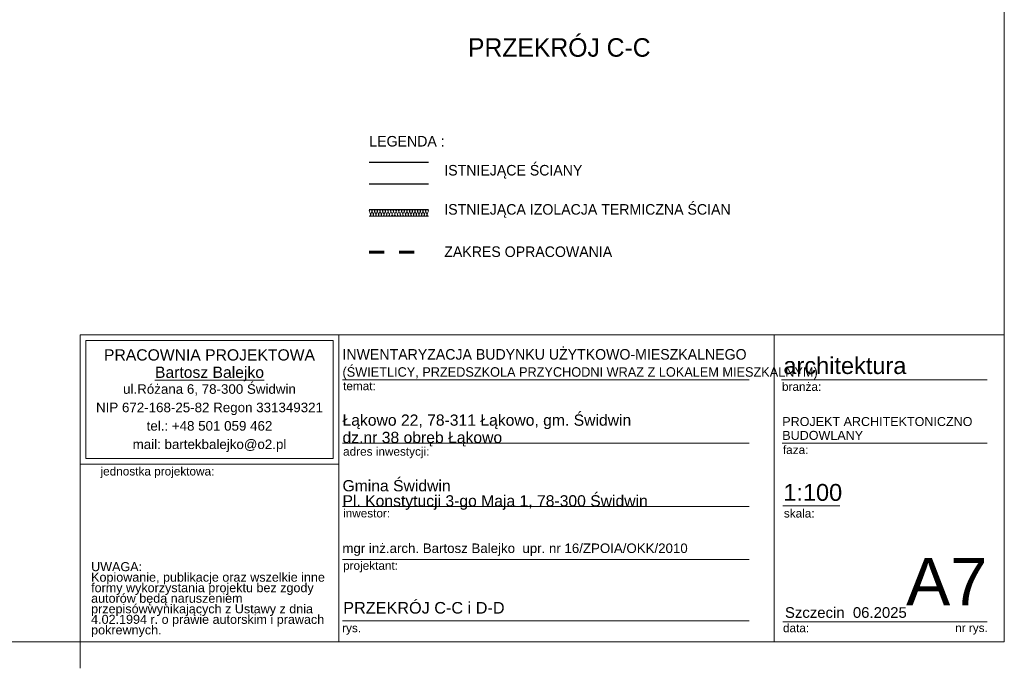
# Model space of a CAD drawing. Extents: x -623047 to -199286, y -27077 to 168279.
# Tile 34 of 194: x -549681 to -531033, y -27077 to -14797. Entities that reach past the tile are written whole.
import ezdxf

# ---------------------------------------------------------------- set-up
doc = ezdxf.new("R2010")
doc.units = 0
doc.header["$MEASUREMENT"] = 0
doc.linetypes.add('Dashed', pattern=[564.444447, 282.222223, -282.222223])
for name, color, linetype, lineweight in [('Arch opisy_Nr_Pióra__21', 7, 'Continuous', 9), ('ARCH TABELA_Nr_Pióra__1', 7, 'Continuous', 25), ('ARCH TABELA_Nr_Pióra__21', 7, 'Continuous', 9), ('ARCH TABELA_Nr_Pióra__7', 7, 'Continuous', 13), ('INWENT OPISY_Nr_Pióra__21', 7, 'Continuous', 9), ('INWENT.ŚCIANY_Nr_Pióra__1', 7, 'Continuous', 25), ('INWENT.ŚCIANY_Nr_Pióra__20', 1, 'Continuous', 60)]:
    doc.layers.add(name, color=color, linetype=linetype, lineweight=lineweight)
doc.layers.add('Inwent Izolacje', color=7, linetype='Continuous')
doc.layers.add('Inwent Izolacje_Nr_Pióra__2', color=7, linetype='Continuous', lineweight=13, true_color=0x7f7f7f)
doc.layers.add('INWENT.ŚCIANY_Nr_Pióra__3', color=7, linetype='Continuous', lineweight=13, true_color=0xff6600)
doc.styles.add('GENERATED_STYLE_5', font='txt')
doc.styles.add('GENERATED_STYLE_6', font='txt')
doc.styles.add('GENERATED_STYLE_7', font='arial.ttf')
doc.styles.add('GENERATED_STYLE_8', font='arial.ttf')
doc.styles.add('GENERATED_STYLE_9', font='arial.ttf')

# ---------------------------------------------------------------- blocks, each defined once
blk = doc.blocks.new('Izolacja cieplna 14_190', base_point=(-543059, -18514))
at = {"layer": 'Inwent Izolacje_Nr_Pióra__2', "linetype": 'Continuous'}
for p, q in [((-543057, -18430), (-543036, -18478)), ((-543032, -18478), (-543011, -18430)), ((-543006, -18430), (-542985, -18478)), ((-542981, -18478), (-542960, -18430)), ((-542955, -18430), (-542934, -18478)), ((-542930, -18478), (-542909, -18430)), ((-542905, -18430), (-542883, -18478)), ((-542879, -18478), (-542858, -18430)), ((-542854, -18430), (-542832, -18478)), ((-542828, -18478), (-542807, -18430)), ((-542803, -18430), (-542782, -18478)), ((-542777, -18478), (-542756, -18430)), ((-542752, -18430), (-542731, -18478)), ((-542726, -18478), (-542705, -18430)), ((-542701, -18430), (-542680, -18478)), ((-542675, -18478), (-542654, -18430)), ((-542650, -18430), (-542629, -18478)), ((-542625, -18478), (-542603, -18430)), ((-542599, -18430), (-542578, -18478)), ((-542574, -18478), (-542552, -18430)), ((-542548, -18430), (-542527, -18478)), ((-542523, -18478), (-542502, -18430)), ((-542497, -18430), (-542476, -18478)), ((-542472, -18478), (-542451, -18430)), ((-542446, -18430), (-542425, -18478)), ((-542421, -18478), (-542400, -18430)), ((-542395, -18430), (-542374, -18478)), ((-542370, -18478), (-542349, -18430)), ((-542345, -18430), (-542323, -18478)), ((-542319, -18478), (-542298, -18430)), ((-542294, -18430), (-542272, -18478)), ((-542268, -18478), (-542247, -18430)), ((-542243, -18430), (-542222, -18478)), ((-542217, -18478), (-542196, -18430)), ((-542192, -18430), (-542171, -18478)), ((-542166, -18478), (-542145, -18430)), ((-542141, -18430), (-542120, -18478)), ((-542115, -18478), (-542094, -18430)), ((-542090, -18430), (-542069, -18478)), ((-542065, -18478), (-542043, -18430)), ((-542039, -18430), (-542018, -18478)), ((-542014, -18478), (-541992, -18430)), ((-541988, -18430), (-541967, -18478)), ((-541963, -18478), (-541942, -18430))]:
    blk.add_line(p, q, dxfattribs=at)
for centre, start_param, end_param in [((-543034, -18420), 4.299595, 8.266775), ((-542983, -18420), 4.299595, 8.266775), ((-542932, -18420), 4.299595, 8.266775), ((-542881, -18420), 4.299595, 8.266775), ((-542830, -18420), 4.299595, 8.266775), ((-542779, -18420), 4.299595, 8.266775), ((-542728, -18420), 4.299595, 8.266775), ((-542678, -18420), 4.299595, 8.266775), ((-542627, -18420), 4.299595, 8.266775), ((-542576, -18420), 4.299595, 8.266775), ((-542525, -18420), 4.299595, 8.266775), ((-542474, -18420), 4.299595, 8.266775), ((-542423, -18420), 4.299595, 8.266775), ((-542372, -18420), 4.299595, 8.266775), ((-542321, -18420), 4.299595, 8.266775), ((-542270, -18420), 4.299595, 8.266775), ((-542219, -18420), 4.299595, 8.266775), ((-542168, -18420), 4.299595, 8.266775), ((-542118, -18420), 4.299595, 8.266775), ((-542067, -18420), 4.299595, 8.266775), ((-542016, -18420), 4.299595, 8.266775), ((-541965, -18420), 4.299595, 8.266775), ((-543059, -18489), 3.141593, 5.125182), ((-543008, -18489), 1.158004, 5.125183), ((-542958, -18489), 1.158004, 5.125183), ((-542907, -18489), 1.158004, 5.125183), ((-542856, -18489), 1.158004, 5.125183), ((-542805, -18489), 1.158004, 5.125183), ((-542754, -18489), 1.158004, 5.125183), ((-542703, -18489), 1.158004, 5.125183), ((-542652, -18489), 1.158004, 5.125183), ((-542601, -18489), 1.158004, 5.125183), ((-542550, -18489), 1.158004, 5.125183), ((-542499, -18489), 1.158004, 5.125183), ((-542448, -18489), 1.158004, 5.125183), ((-542398, -18489), 1.158004, 5.125183), ((-542347, -18489), 1.158004, 5.125183), ((-542296, -18489), 1.158004, 5.125183), ((-542245, -18489), 1.158004, 5.125183), ((-542194, -18489), 1.158004, 5.125183), ((-542143, -18489), 1.158004, 5.125183), ((-542092, -18489), 1.158004, 5.125183), ((-542041, -18489), 1.158004, 5.125183), ((-541990, -18489), 1.158004, 5.125183), ((-541939, -18489), 1.158004, 3.141593)]:
    blk.add_ellipse(centre, major_axis=(0, 25.5), ratio=0.997382, start_param=start_param, end_param=end_param, dxfattribs=at)

msp = doc.modelspace()

# ---------------------------------------------------------------- linework, layer by layer
at = {"layer": 'ARCH TABELA_Nr_Pióra__21', "linetype": 'Continuous'}
for p, q in [((-531033, 1872.9), (-531033, -26577.1)), ((-548533, -26577.1), (-548533, -20765.9)), ((-548533, -20765.9), (-543639.3, -20765.9)), ((-548533, -23212.7), (-548533, -20765.9)), ((-548533, -20765.9), (-531033, -20765.9)), ((-548426.6, -23106.3), (-548426.6, -20872.3)), ((-548426.6, -20872.3), (-543745.7, -20872.3)), ((-543745.7, -23106.3), (-543745.7, -20872.3)), ((-543639.3, -20765.9), (-543639.3, -26577.1)), ((-543639.3, -23212.7), (-543639.3, -20765.9)), ((-535394.7, -20765.9), (-535394.7, -26577.1)), ((-531033, -20765.9), (-531033, -26577.1)), ((-543639.3, -26577.1), (-543639.3, -21165.9)), ((-543567.1, -21615.9), (-535867.3, -21615.9)), ((-535255.3, -21615.9), (-531356, -21615.9)), ((-543567.1, -22815.9), (-535867.3, -22815.9)), ((-535237.9, -22815.9), (-531356, -22815.9)), ((-548426.6, -23106.3), (-543745.7, -23106.3)), ((-548533, -23212.7), (-543639.3, -23212.7)), ((-543567.1, -24015.9), (-535867.3, -24015.9)), ((-535226.1, -23998.6), (-534146.5, -23998.6)), ((-543567.1, -25015.9), (-535867.3, -25015.9)), ((-543567.1, -26177.1), (-535867.3, -26177.1)), ((-535226.1, -26194.7), (-532944.3, -26194.7)), ((-532944.3, -26194.7), (-531356, -26194.7)), ((-531033, -26577.1), (-571783, -26577.1)), ((-548533, -27077.1), (-548533, -26577.1)), ((-548533, -26577.1), (-543639.3, -26577.1)), ((-531033, -26577.1), (-543639.3, -26577.1))]:
    msp.add_line(p, q, dxfattribs=at)
at = {"layer": 'INWENT.ŚCIANY_Nr_Pióra__1', "linetype": 'Continuous'}
for p, q in [((-543059.4, -17494.2), (-541939.4, -17494.2)), ((-541939.4, -17914.2), (-543059.4, -17914.2)), ((-541939.4, -18394.2), (-543059.4, -18394.2))]:
    msp.add_line(p, q, dxfattribs=at)
at = {"layer": 'INWENT.ŚCIANY_Nr_Pióra__20', "linetype": 'Dashed'}
msp.add_line((-543059.4, -19195.5), (-541939.4, -19195.5), dxfattribs=at)
at = {"layer": 'INWENT.ŚCIANY_Nr_Pióra__3', "linetype": 'Continuous'}
msp.add_line((-543059.4, -18514.2), (-541939.4, -18514.2), dxfattribs=at)

# ---------------------------------------------------------------- block references
at = {"layer": 'Inwent Izolacje', "color": 104, "linetype": 'Continuous', "lineweight": 13, "true_color": 0x029e21}
msp.add_blockref('Izolacja cieplna 14_190', (-543059.4, -18514.2), dxfattribs=at)

# ---------------------------------------------------------------- texts
at = {"layer": 'Arch opisy_Nr_Pióra__21', "linetype": 'Continuous', "insert": (-537732, -15148.4), "char_height": 350, "attachment_point": 3, "style": 'GENERATED_STYLE_6'}
msp.add_mtext('{PRZEKRÓJ C-C}', dxfattribs=at)
at = {"layer": 'ARCH TABELA_Nr_Pióra__1', "linetype": 'Continuous'}
for s, insert, char_height, attachment_point, line_spacing_factor, style in [('{\\pt22543.3;INWENTARYZACJA BUDYNKU UŻYTKOWO-MIESZKALNEGO\\P\\pt22543.3;\\H0.900000x;(ŚWIETLICY, PRZEDSZKOLA PRZYCHODNI WRAZ Z LOKALEM MIESZKALNYM)}', (-543567.1, -21611.2), 200, 7, 1.031617, 'GENERATED_STYLE_5'), ('{PROJEKT ARCHITEKTONICZNO\\PBUDOWLANY}', (-535237.9, -22320.5), 170, 1, 0.923713, 'GENERATED_STYLE_7')]:
    msp.add_mtext(s, dxfattribs=dict(at, insert=insert, char_height=char_height, attachment_point=attachment_point, line_spacing_factor=line_spacing_factor, style=style))
at = {"layer": 'ARCH TABELA_Nr_Pióra__1', "linetype": 'Continuous', "insert": (-543553.3, -25821.8), "char_height": 220, "attachment_point": 1, "style": 'GENERATED_STYLE_9'}
msp.add_mtext('{PRZEKRÓJ C-C i D-D}', dxfattribs=at)
at = {"layer": 'ARCH TABELA_Nr_Pióra__21', "linetype": 'Continuous', "insert": (-543567.1, -24077.2), "char_height": 212.766, "attachment_point": 7, "line_spacing_factor": 0.807442, "style": 'GENERATED_STYLE_7'}
msp.add_mtext('{Gmina Świdwin\\PPl. Konstytucji 3-go Maja 1, 78-300 Świdwin}', dxfattribs=at)
at = {"layer": 'ARCH TABELA_Nr_Pióra__7', "linetype": 'Continuous', "char_height": 212.766}
for s, insert, attachment_point, line_spacing_factor, style in [('{PRACOWNIA PROJEKTOWA\\P\\LBartosz Balejko}', (-546086.2, -21037.2), 2, 0.926719, 'GENERATED_STYLE_8'), ('{Łąkowo 22, 78-311 Łąkowo, gm. Świdwin\\Pdz.nr 38 obręb Łąkowo}', (-543567.1, -22877.2), 7, 0.92536, 'GENERATED_STYLE_7')]:
    msp.add_mtext(s, dxfattribs=dict(at, insert=insert, attachment_point=attachment_point, line_spacing_factor=line_spacing_factor, style=style))
at = {"layer": 'ARCH TABELA_Nr_Pióra__7', "linetype": 'Continuous', "style": 'GENERATED_STYLE_7'}
for s, insert, char_height, attachment_point in [('{architektura}', (-535216.7, -21186.2), 319.16, 1), ('{temat:}', (-543556.4, -21652.4), 159.58, 1), ('{branża:}', (-535243.5, -21664.6), 159.58, 1), ('{adres inwestycji:}', (-543556.4, -22892), 159.58, 1), ('{faza:}', (-535226.1, -22860.9), 159.58, 1), ('{jednostka projektowa:}', (-548150, -23267.3), 159.58, 1), ('{1:100}', (-535218.8, -23587.3), 319.16, 1), ('{inwestor:}', (-543556.4, -24060.9), 159.58, 1), ('{skala:}', (-535208.4, -24062.8), 159.58, 1), ('{mgr inż.arch. Bartosz Balejko  upr. nr 16/ZPOIA/OKK/2010}', (-543569.3, -24714), 180, 1), ('{A7}', (-531356, -24986.1), 900, 3), ('{projektant:}', (-543556.4, -25052.4), 159.58, 1), ('{Szczecin  06.2025}', (-535187.4, -25919.7), 202.128, 1), ('{rys.}', (-543574.3, -26234.2), 159.58, 1), ('{data:}', (-535224.7, -26234.2), 159.58, 1), ('{nr rys.}', (-531963.9, -26231.1), 159.58, 1)]:
    msp.add_mtext(s, dxfattribs=dict(at, insert=insert, char_height=char_height, attachment_point=attachment_point))
for s, insert, char_height, width, attachment_point, line_spacing_factor in [('{ul.Różana 6, 78-300 Świdwin\\PNIP 672-168-25-82 Regon 331349321\\Ptel.: +48 501 059 462\\Pmail: bartekbalejko@o2.pl}', (-546086.2, -21699.2), 180.852, 4680.851, 2, 1.156383), ('{UWAGA:\\PKopiowanie, publikacje oraz wszelkie inne formy wykorzystania projektu bez zgody autorów będą naruszeniem przepisówwynikających z Ustawy z dnia 4.02.1994 r. o prawie autorskim i prawach pokrewnych.}', (-548327.9, -25067.3), 170.2128, 4483.408, 1, 0.703415)]:
    msp.add_mtext(s, dxfattribs=dict(at, insert=insert, char_height=char_height, width=width, attachment_point=attachment_point, line_spacing_factor=line_spacing_factor))
at = {"layer": 'INWENT OPISY_Nr_Pióra__21', "linetype": 'Continuous', "char_height": 200, "attachment_point": 1, "style": 'GENERATED_STYLE_5'}
for s, insert in [('{LEGENDA :}', (-543059.4, -16998.7)), ('{ISTNIEJĄCE ŚCIANY}', (-541639.4, -17547.3)), ('{ISTNIEJĄCA IZOLACJA TERMICZNA ŚCIAN}', (-541639.4, -18288.6)), ('{ZAKRES OPRACOWANIA}', (-541639.4, -19090))]:
    msp.add_mtext(s, dxfattribs=dict(at, insert=insert))

doc.saveas('drawing.dxf')
